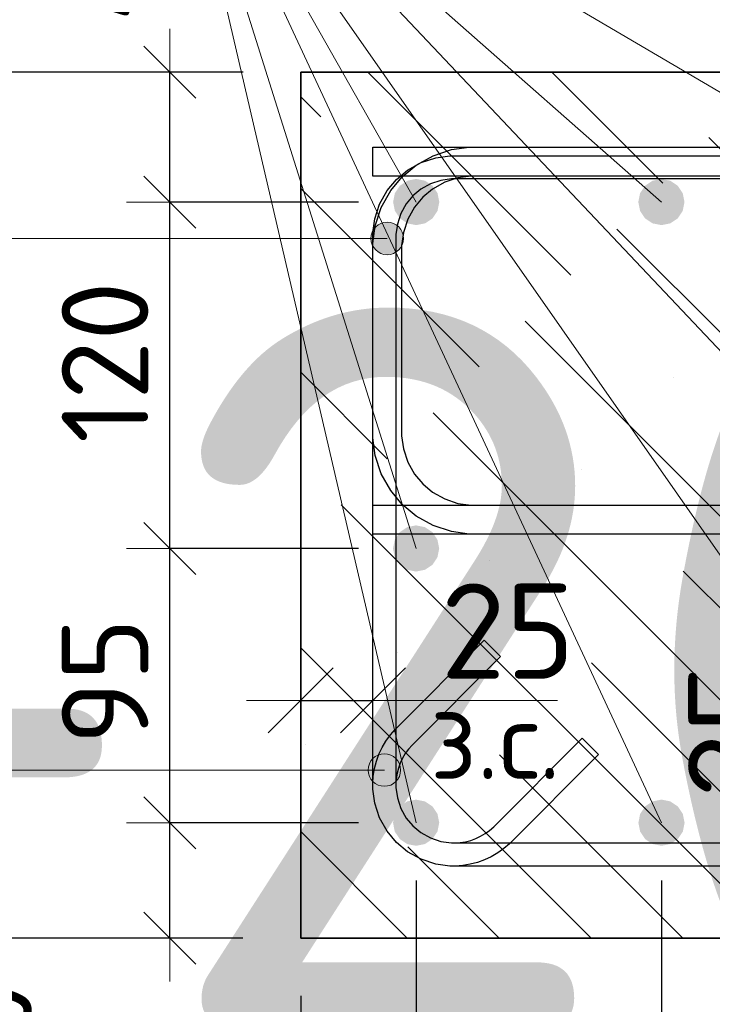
# Model space of a CAD drawing. Header units: metres. Extents: x -38 to 97, y -15 to 21.
# Tile 74 of 89: x 72.178 to 72.418, y 6.355 to 6.696. Entities that reach past the tile are written whole.
import ezdxf

# ---------------------------------------------------------------- set-up
doc = ezdxf.new("R2010")
doc.units = ezdxf.units.M
doc.header["$PDMODE"] = 65
for name, color, linetype, lineweight in [('XR$3$Арм. стержнями верхней зоны', 180, 'Continuous', 35), ('XR$3$Арм. стержнями нижней зоны', 180, 'Continuous', 35), ('XR$3$Арм.стержн. Арматура края', 96, 'Continuous', 35), ('XR$3$Арм.стержн. Хомут', 240, 'Continuous', 35), ('XR$3$Арм.стержн.горизонт. 1', 180, 'Continuous', 35), ('XR$3$Размерная линия (1)', 7, 'Continuous', 13), ('XR$3$Размерная линия_ общее', 7, 'Continuous', 13), ('XR$4$Текст_ примечание', 7, 'Continuous', 13)]:
    doc.layers.add(name, color=color, linetype=linetype, lineweight=lineweight)
doc.styles.add('ISOCPEUR', font='txt')
doc.dimstyles.new('DIMSTYLE_10', dxfattribs={"dimtxt": 0.03, "dimasz": 0.03, "dimexe": 0, "dimexo": 0, "dimgap": 0.015, "dimtad": 2, "dimdec": 0, "dimlfac": 1000, "dimrnd": 1, "dimzin": 12, "dimdsep": 46, "dimtxsty": 'ISOCPEUR', "dimblk1": 'ALL_ML_STRICH', "dimblk2": 'ALL_ML_STRICH', "dimsah": 1, "dimcen": 0, "dimclrd": 7, "dimclre": 256, "dimclrt": 7, "dimadec": 0, "dimazin": 0, "dimtfac": 1, "dimtdec": 0, "dimtix": 1, "dimtmove": 2, "dimatfit": 3, "dimfxl": 0, "dimtzin": 0, "dimlwd": 0, "dimlwe": -3, "dimarcsym": 0})
doc.dimstyles.new('DIMSTYLE_11', dxfattribs={"dimtxt": 0.033, "dimasz": 0.0375, "dimexe": 0, "dimexo": 0, "dimgap": 0.0165, "dimtad": 2, "dimdec": 0, "dimlfac": 1000, "dimrnd": 1, "dimzin": 12, "dimdsep": 46, "dimtxsty": 'ISOCPEUR', "dimblk1": 'ALL_ML_STRICH', "dimblk2": 'ALL_ML_STRICH', "dimsah": 1, "dimcen": 0, "dimclrd": 7, "dimclre": 256, "dimclrt": 7, "dimadec": 0, "dimazin": 0, "dimtfac": 1, "dimtdec": 0, "dimtix": 1, "dimtmove": 2, "dimatfit": 3, "dimfxl": 0, "dimtvp": 1.2, "dimtzin": 0, "dimlwd": 0, "dimlwe": -3, "dimarcsym": 0})
doc.dimstyles.new('DIMSTYLE_12', dxfattribs={"dimtxt": 0.03, "dimasz": 0.03, "dimexe": 0, "dimexo": 0, "dimgap": 0.015, "dimtad": 2, "dimdec": 0, "dimlfac": 1000, "dimrnd": 1, "dimzin": 12, "dimdsep": 46, "dimtxsty": 'ISOCPEUR', "dimblk1": 'ALL_ML_STRICH', "dimblk2": 'ALL_ML_STRICH', "dimsah": 1, "dimcen": 0, "dimclrd": 7, "dimclre": 256, "dimclrt": 7, "dimadec": 0, "dimazin": 0, "dimtfac": 1, "dimtdec": 0, "dimtix": 1, "dimtmove": 2, "dimatfit": 3, "dimfxl": 0, "dimtzin": 0, "dimlwd": 0, "dimlwe": -3, "dimarcsym": 0})
doc.dimstyles.new('DIMSTYLE_13', dxfattribs={"dimtxt": 0.03, "dimasz": 0.03, "dimexe": 0, "dimexo": 0, "dimgap": 0.015, "dimtad": 2, "dimdec": 0, "dimlfac": 1000, "dimrnd": 1, "dimzin": 12, "dimdsep": 46, "dimtxsty": 'ISOCPEUR', "dimblk1": 'ALL_ML_STRICH', "dimblk2": 'ALL_ML_STRICH', "dimsah": 1, "dimcen": 0, "dimclrd": 7, "dimclre": 256, "dimclrt": 7, "dimadec": 0, "dimazin": 0, "dimtfac": 1, "dimtdec": 0, "dimtix": 1, "dimtmove": 2, "dimatfit": 3, "dimfxl": 0, "dimtvp": 1.2, "dimtzin": 0, "dimlwd": 0, "dimlwe": -3, "dimarcsym": 0})
doc.dimstyles.new('DIMSTYLE_14', dxfattribs={"dimtxt": 0.03, "dimasz": 0.03, "dimexe": 0, "dimexo": 0, "dimgap": 0.015, "dimtad": 2, "dimdec": 0, "dimlfac": 1000, "dimrnd": 1, "dimzin": 12, "dimdsep": 46, "dimtxsty": 'ISOCPEUR', "dimblk1": 'ALL_ML_STRICH', "dimblk2": 'ALL_ML_STRICH', "dimsah": 1, "dimcen": 0, "dimclrd": 7, "dimclre": 256, "dimclrt": 7, "dimadec": 0, "dimazin": 0, "dimtfac": 1, "dimtdec": 0, "dimtix": 1, "dimtmove": 2, "dimatfit": 3, "dimfxl": 0, "dimtvp": 1.2, "dimtzin": 0, "dimlwd": 0, "dimlwe": -3, "dimarcsym": 0})
doc.dimstyles.new('DIMSTYLE_9', dxfattribs={"dimtxt": 0.033, "dimasz": 0.0375, "dimexe": 0, "dimexo": 0, "dimgap": 0.0165, "dimtad": 2, "dimdec": 0, "dimlfac": 1000, "dimrnd": 1, "dimzin": 12, "dimdsep": 46, "dimtxsty": 'ISOCPEUR', "dimblk1": 'ALL_ML_STRICH', "dimblk2": 'ALL_ML_STRICH', "dimsah": 1, "dimcen": 0, "dimclrd": 7, "dimclre": 256, "dimclrt": 7, "dimadec": 0, "dimazin": 0, "dimtfac": 1, "dimtdec": 0, "dimtix": 1, "dimtmove": 2, "dimatfit": 3, "dimfxl": 0, "dimtvp": 1.2, "dimtzin": 0, "dimlwd": 0, "dimlwe": -3, "dimarcsym": 0})

# ---------------------------------------------------------------- blocks, each defined once
blk = doc.blocks.new('ALL_ML_STRICH')
at = {"color": 0, "linetype": 'ByBlock', "lineweight": -2}
for p, q in [((0, -0.5), (0, 0.5)), ((-0.3, -0.3), (0.3, 0.3)), ((-1, 0), (0.5, 0))]:
    blk.add_line(p, q, dxfattribs=at)
blk = doc.blocks.new('*D68')
at = {"layer": 'DEFPOINTS', "color": 7, "linetype": 'Continuous', "lineweight": 13, "transparency": 33554687}
for p in [(72.27526, 6.46063), (72.27526, 6.42564), (72.30026, 6.42064)]:
    blk.add_point(p, dxfattribs=at)
at = {"layer": 'XR$3$Размерная линия_ общее', "color": 253, "linetype": 'Continuous', "lineweight": -2, "true_color": 0xa0a0a0, "transparency": 33554687}
for p, q in [((72.27526, 6.44564), (72.27526, 6.46063)), ((72.30026, 6.44064), (72.30026, 6.46063))]:
    blk.add_line(p, q, dxfattribs=at)
at = {"layer": 'XR$3$Размерная линия_ общее', "color": 7, "linetype": 'Continuous', "lineweight": -2, "transparency": 33554687}
blk.add_line((72.27526, 6.46063), (72.30026, 6.46063), dxfattribs=at)
at = {"layer": 'XR$3$Размерная линия_ общее', "color": 7, "linetype": 'Continuous', "lineweight": 13, "transparency": 33554687, "xscale": 0.0375, "yscale": 0.0375, "zscale": 0.0375, "rotation": 180}
blk.add_blockref('ALL_ML_STRICH', (72.27526, 6.46063), dxfattribs=at)
at = {"layer": 'XR$3$Размерная линия_ общее', "color": 7, "linetype": 'Continuous', "lineweight": 13, "transparency": 33554687, "xscale": 0.0375, "yscale": 0.0375, "zscale": 0.0375}
blk.add_blockref('ALL_ML_STRICH', (72.30026, 6.46063), dxfattribs=at)
at = {"layer": 'XR$3$Размерная линия_ общее', "color": 7, "linetype": 'Continuous', "lineweight": 13, "transparency": 33554687, "insert": (72.34699, 6.48463), "char_height": 0.033, "width": 0.066, "attachment_point": 5, "style": 'ISOCPEUR'}
blk.add_mtext('\\A1;{25}', dxfattribs=at)
at = {"layer": 'XR$3$Размерная линия_ общее', "color": 7, "linetype": 'Continuous', "lineweight": 13, "transparency": 33554687, "insert": (72.32004, 6.46042), "char_height": 0.027, "width": 0.00135, "attachment_point": 1, "line_spacing_factor": 0.60241, "style": 'ISOCPEUR'}
blk.add_mtext('з.с.', dxfattribs=at)
blk = doc.blocks.new('*D69')
at = {"layer": 'DEFPOINTS', "color": 7, "linetype": 'Continuous', "lineweight": 13, "transparency": 33554687}
for p in [(72.2753, 6.67826), (72.15496, 6.37826), (72.27526, 6.37826)]:
    blk.add_point(p, dxfattribs=at)
at = {"layer": 'XR$3$Размерная линия (1)', "color": 9, "linetype": 'Continuous', "lineweight": -2, "true_color": 0xc7c7c7, "transparency": 33554687}
for p, q in [((72.2553, 6.67826), (72.15496, 6.67826)), ((72.25526, 6.37826), (72.15496, 6.37826))]:
    blk.add_line(p, q, dxfattribs=at)
at = {"layer": 'XR$3$Размерная линия (1)', "color": 7, "linetype": 'Continuous', "lineweight": -2, "transparency": 33554687}
blk.add_line((72.15496, 6.37826), (72.15496, 6.67826), dxfattribs=at)
at = {"layer": 'XR$3$Размерная линия (1)', "color": 7, "linetype": 'Continuous', "lineweight": 13, "transparency": 33554687, "xscale": 0.03, "yscale": 0.03, "zscale": 0.03}
for p, rotation in [((72.15496, 6.67826), 90), ((72.15496, 6.37826), 270)]:
    blk.add_blockref('ALL_ML_STRICH', p, dxfattribs=dict(at, rotation=rotation))
at = {"layer": 'XR$3$Размерная линия (1)', "color": 7, "linetype": 'Continuous', "lineweight": 13, "transparency": 33554687, "insert": (72.13246, 6.52976), "char_height": 0.03, "width": 0.09, "attachment_point": 5, "rotation": 90, "style": 'ISOCPEUR'}
blk.add_mtext('\\A1;{300}', dxfattribs=at)
blk = doc.blocks.new('*D70')
at = {"layer": 'DEFPOINTS', "color": 7, "linetype": 'Continuous', "lineweight": 13, "transparency": 33554687}
for p in [(72.40997, 6.40326), (72.41497, 6.37826), (72.44996, 6.37826)]:
    blk.add_point(p, dxfattribs=at)
at = {"layer": 'XR$3$Размерная линия_ общее', "color": 253, "linetype": 'Continuous', "lineweight": -2, "true_color": 0xa0a0a0, "transparency": 33554687}
for p, q in [((72.42997, 6.40326), (72.44996, 6.40326)), ((72.43497, 6.37826), (72.44996, 6.37826))]:
    blk.add_line(p, q, dxfattribs=at)
at = {"layer": 'XR$3$Размерная линия_ общее', "color": 7, "linetype": 'Continuous', "lineweight": -2, "transparency": 33554687}
blk.add_line((72.44996, 6.37826), (72.44996, 6.40326), dxfattribs=at)
at = {"layer": 'XR$3$Размерная линия_ общее', "color": 7, "linetype": 'Continuous', "lineweight": 13, "transparency": 33554687, "xscale": 0.0375, "yscale": 0.0375, "zscale": 0.0375}
for p, rotation in [((72.44996, 6.40326), 90), ((72.44996, 6.37826), 270)]:
    blk.add_blockref('ALL_ML_STRICH', p, dxfattribs=dict(at, rotation=rotation))
at = {"layer": 'XR$3$Размерная линия_ общее', "color": 7, "linetype": 'Continuous', "lineweight": 13, "transparency": 33554687, "insert": (72.45016, 6.42304), "char_height": 0.027, "width": 0.00135, "attachment_point": 1, "rotation": 90, "line_spacing_factor": 0.60241, "style": 'ISOCPEUR'}
blk.add_mtext('з.с.', dxfattribs=at)
at = {"layer": 'XR$3$Размерная линия_ общее', "color": 7, "linetype": 'Continuous', "lineweight": 13, "transparency": 33554687, "insert": (72.42596, 6.44998), "char_height": 0.033, "width": 0.066, "attachment_point": 5, "rotation": 90, "style": 'ISOCPEUR'}
blk.add_mtext('\\A1;{25}', dxfattribs=at)
blk = doc.blocks.new('*D71')
at = {"layer": 'DEFPOINTS', "color": 7, "linetype": 'Continuous', "lineweight": 13, "transparency": 33554687}
for p in [(72.2753, 6.37826), (72.52526, 6.37826), (72.2753, 6.23802)]:
    blk.add_point(p, dxfattribs=at)
at = {"layer": 'XR$3$Размерная линия (1)', "color": 9, "linetype": 'Continuous', "lineweight": -2, "true_color": 0xc7c7c7, "transparency": 33554687}
for p, q in [((72.2753, 6.35826), (72.2753, 6.23802)), ((72.52526, 6.35826), (72.52526, 6.23802))]:
    blk.add_line(p, q, dxfattribs=at)
at = {"layer": 'XR$3$Размерная линия (1)', "color": 7, "linetype": 'Continuous', "lineweight": -2, "transparency": 33554687}
blk.add_line((72.2753, 6.23802), (72.52526, 6.23802), dxfattribs=at)
at = {"layer": 'XR$3$Размерная линия (1)', "color": 7, "linetype": 'Continuous', "lineweight": 13, "transparency": 33554687, "xscale": 0.03, "yscale": 0.03, "zscale": 0.03, "rotation": 180}
blk.add_blockref('ALL_ML_STRICH', (72.2753, 6.23802), dxfattribs=at)
at = {"layer": 'XR$3$Размерная линия (1)', "color": 7, "linetype": 'Continuous', "lineweight": 13, "transparency": 33554687, "xscale": 0.03, "yscale": 0.03, "zscale": 0.03}
blk.add_blockref('ALL_ML_STRICH', (72.52526, 6.23802), dxfattribs=at)
at = {"layer": 'XR$3$Размерная линия (1)', "color": 7, "linetype": 'Continuous', "lineweight": 13, "transparency": 33554687, "insert": (72.40178, 6.26052), "char_height": 0.03, "width": 0.09, "attachment_point": 5, "style": 'ISOCPEUR'}
blk.add_mtext('\\A1;{250}', dxfattribs=at)
blk = doc.blocks.new('*D73')
at = {"layer": 'DEFPOINTS', "color": 7, "linetype": 'Continuous', "lineweight": 13, "transparency": 33554687}
for p in [(72.31523, 6.41826), (72.2753, 6.37826), (72.2753, 6.30302)]:
    blk.add_point(p, dxfattribs=at)
at = {"layer": 'XR$3$Размерная линия (1)', "color": 9, "linetype": 'Continuous', "lineweight": -2, "true_color": 0xc7c7c7, "transparency": 33554687}
for p, q in [((72.31523, 6.39826), (72.31523, 6.30302)), ((72.2753, 6.35826), (72.2753, 6.30302))]:
    blk.add_line(p, q, dxfattribs=at)
at = {"layer": 'XR$3$Размерная линия (1)', "color": 7, "linetype": 'Continuous', "lineweight": -2, "transparency": 33554687}
blk.add_line((72.2753, 6.30302), (72.31523, 6.30302), dxfattribs=at)
at = {"layer": 'XR$3$Размерная линия (1)', "color": 7, "linetype": 'Continuous', "lineweight": 13, "transparency": 33554687, "xscale": 0.03, "yscale": 0.03, "zscale": 0.03, "rotation": 180}
blk.add_blockref('ALL_ML_STRICH', (72.2753, 6.30302), dxfattribs=at)
at = {"layer": 'XR$3$Размерная линия (1)', "color": 7, "linetype": 'Continuous', "lineweight": 13, "transparency": 33554687, "xscale": 0.03, "yscale": 0.03, "zscale": 0.03}
blk.add_blockref('ALL_ML_STRICH', (72.31523, 6.30302), dxfattribs=at)
at = {"layer": 'XR$3$Размерная линия (1)', "color": 7, "linetype": 'Continuous', "lineweight": 13, "transparency": 33554687, "insert": (72.23422, 6.32541), "char_height": 0.03, "width": 0.06, "attachment_point": 5, "style": 'ISOCPEUR'}
blk.add_mtext('\\A1;{40}', dxfattribs=at)
blk = doc.blocks.new('*D74')
at = {"layer": 'DEFPOINTS', "color": 7, "linetype": 'Continuous', "lineweight": 13, "transparency": 33554687}
for p in [(72.31523, 6.41826), (72.40023, 6.41826), (72.31523, 6.30302)]:
    blk.add_point(p, dxfattribs=at)
at = {"layer": 'XR$3$Размерная линия (1)', "color": 9, "linetype": 'Continuous', "lineweight": -2, "true_color": 0xc7c7c7, "transparency": 33554687}
for p, q in [((72.31523, 6.39826), (72.31523, 6.30302)), ((72.40023, 6.39826), (72.40023, 6.30302))]:
    blk.add_line(p, q, dxfattribs=at)
at = {"layer": 'XR$3$Размерная линия (1)', "color": 7, "linetype": 'Continuous', "lineweight": -2, "transparency": 33554687}
blk.add_line((72.31523, 6.30302), (72.40023, 6.30302), dxfattribs=at)
at = {"layer": 'XR$3$Размерная линия (1)', "color": 7, "linetype": 'Continuous', "lineweight": 13, "transparency": 33554687, "xscale": 0.03, "yscale": 0.03, "zscale": 0.03, "rotation": 180}
blk.add_blockref('ALL_ML_STRICH', (72.31523, 6.30302), dxfattribs=at)
at = {"layer": 'XR$3$Размерная линия (1)', "color": 7, "linetype": 'Continuous', "lineweight": 13, "transparency": 33554687, "xscale": 0.03, "yscale": 0.03, "zscale": 0.03}
blk.add_blockref('ALL_ML_STRICH', (72.40023, 6.30302), dxfattribs=at)
at = {"layer": 'XR$3$Размерная линия (1)', "color": 7, "linetype": 'Continuous', "lineweight": 13, "transparency": 33554687, "insert": (72.35923, 6.32552), "char_height": 0.03, "width": 0.06, "attachment_point": 5, "style": 'ISOCPEUR'}
blk.add_mtext('\\A1;{85}', dxfattribs=at)
blk = doc.blocks.new('*D75')
at = {"layer": 'DEFPOINTS', "color": 7, "linetype": 'Continuous', "lineweight": 13, "transparency": 33554687}
for p in [(72.40023, 6.41826), (72.4853, 6.41826), (72.40023, 6.30302)]:
    blk.add_point(p, dxfattribs=at)
at = {"layer": 'XR$3$Размерная линия (1)', "color": 9, "linetype": 'Continuous', "lineweight": -2, "true_color": 0xc7c7c7, "transparency": 33554687}
for p, q in [((72.40023, 6.39826), (72.40023, 6.30302)), ((72.4853, 6.39826), (72.4853, 6.30302))]:
    blk.add_line(p, q, dxfattribs=at)
at = {"layer": 'XR$3$Размерная линия (1)', "color": 7, "linetype": 'Continuous', "lineweight": -2, "transparency": 33554687}
blk.add_line((72.40023, 6.30302), (72.4853, 6.30302), dxfattribs=at)
at = {"layer": 'XR$3$Размерная линия (1)', "color": 7, "linetype": 'Continuous', "lineweight": 13, "transparency": 33554687, "xscale": 0.03, "yscale": 0.03, "zscale": 0.03, "rotation": 180}
blk.add_blockref('ALL_ML_STRICH', (72.40023, 6.30302), dxfattribs=at)
at = {"layer": 'XR$3$Размерная линия (1)', "color": 7, "linetype": 'Continuous', "lineweight": 13, "transparency": 33554687, "xscale": 0.03, "yscale": 0.03, "zscale": 0.03}
blk.add_blockref('ALL_ML_STRICH', (72.4853, 6.30302), dxfattribs=at)
at = {"layer": 'XR$3$Размерная линия (1)', "color": 7, "linetype": 'Continuous', "lineweight": 13, "transparency": 33554687, "insert": (72.44426, 6.32552), "char_height": 0.03, "width": 0.06, "attachment_point": 5, "style": 'ISOCPEUR'}
blk.add_mtext('\\A1;{85}', dxfattribs=at)
blk = doc.blocks.new('*D144')
at = {"layer": 'DEFPOINTS', "color": 7, "linetype": 'Continuous', "lineweight": 13, "transparency": 33554687}
for p in [(72.31523, 6.41826), (72.22996, 6.37826), (72.27526, 6.37826)]:
    blk.add_point(p, dxfattribs=at)
at = {"layer": 'XR$3$Размерная линия (1)', "color": 9, "linetype": 'Continuous', "lineweight": -2, "true_color": 0xc7c7c7, "transparency": 33554687}
for p, q in [((72.29523, 6.41826), (72.22996, 6.41826)), ((72.25526, 6.37826), (72.22996, 6.37826))]:
    blk.add_line(p, q, dxfattribs=at)
at = {"layer": 'XR$3$Размерная линия (1)', "color": 7, "linetype": 'Continuous', "lineweight": -2, "transparency": 33554687}
blk.add_line((72.22996, 6.37826), (72.22996, 6.41826), dxfattribs=at)
at = {"layer": 'XR$3$Размерная линия (1)', "color": 7, "linetype": 'Continuous', "lineweight": 13, "transparency": 33554687, "xscale": 0.03, "yscale": 0.03, "zscale": 0.03}
for p, rotation in [((72.22996, 6.41826), 90), ((72.22996, 6.37826), 270)]:
    blk.add_blockref('ALL_ML_STRICH', p, dxfattribs=dict(at, rotation=rotation))
at = {"layer": 'XR$3$Размерная линия (1)', "color": 7, "linetype": 'Continuous', "lineweight": 13, "transparency": 33554687, "insert": (72.1671, 6.34188), "char_height": 0.03, "width": 0.06, "attachment_point": 5, "rotation": 90, "style": 'ISOCPEUR'}
blk.add_mtext('\\A1;{40}', dxfattribs=at)
blk = doc.blocks.new('*D145')
at = {"layer": 'DEFPOINTS', "color": 7, "linetype": 'Continuous', "lineweight": 13, "transparency": 33554687}
for p in [(72.31523, 6.51326), (72.22996, 6.41826), (72.31523, 6.41826)]:
    blk.add_point(p, dxfattribs=at)
at = {"layer": 'XR$3$Размерная линия (1)', "color": 9, "linetype": 'Continuous', "lineweight": -2, "true_color": 0xc7c7c7, "transparency": 33554687}
for p, q in [((72.29523, 6.51326), (72.22996, 6.51326)), ((72.29523, 6.41826), (72.22996, 6.41826))]:
    blk.add_line(p, q, dxfattribs=at)
at = {"layer": 'XR$3$Размерная линия (1)', "color": 7, "linetype": 'Continuous', "lineweight": -2, "transparency": 33554687}
blk.add_line((72.22996, 6.41826), (72.22996, 6.51326), dxfattribs=at)
at = {"layer": 'XR$3$Размерная линия (1)', "color": 7, "linetype": 'Continuous', "lineweight": 13, "transparency": 33554687, "xscale": 0.03, "yscale": 0.03, "zscale": 0.03}
for p, rotation in [((72.22996, 6.51326), 90), ((72.22996, 6.41826), 270)]:
    blk.add_blockref('ALL_ML_STRICH', p, dxfattribs=dict(at, rotation=rotation))
at = {"layer": 'XR$3$Размерная линия (1)', "color": 7, "linetype": 'Continuous', "lineweight": 13, "transparency": 33554687, "insert": (72.20746, 6.46726), "char_height": 0.03, "width": 0.06, "attachment_point": 5, "rotation": 90, "style": 'ISOCPEUR'}
blk.add_mtext('\\A1;{95}', dxfattribs=at)
blk = doc.blocks.new('*D146')
at = {"layer": 'DEFPOINTS', "color": 7, "linetype": 'Continuous', "lineweight": 13, "transparency": 33554687}
for p in [(72.31526, 6.63326), (72.22996, 6.51326), (72.31523, 6.51326)]:
    blk.add_point(p, dxfattribs=at)
at = {"layer": 'XR$3$Размерная линия (1)', "color": 9, "linetype": 'Continuous', "lineweight": -2, "true_color": 0xc7c7c7, "transparency": 33554687}
for p, q in [((72.29526, 6.63326), (72.22996, 6.63326)), ((72.29523, 6.51326), (72.22996, 6.51326))]:
    blk.add_line(p, q, dxfattribs=at)
at = {"layer": 'XR$3$Размерная линия (1)', "color": 7, "linetype": 'Continuous', "lineweight": -2, "transparency": 33554687}
blk.add_line((72.22996, 6.51326), (72.22996, 6.63326), dxfattribs=at)
at = {"layer": 'XR$3$Размерная линия (1)', "color": 7, "linetype": 'Continuous', "lineweight": 13, "transparency": 33554687, "xscale": 0.03, "yscale": 0.03, "zscale": 0.03}
for p, rotation in [((72.22996, 6.63326), 90), ((72.22996, 6.51326), 270)]:
    blk.add_blockref('ALL_ML_STRICH', p, dxfattribs=dict(at, rotation=rotation))
at = {"layer": 'XR$3$Размерная линия (1)', "color": 7, "linetype": 'Continuous', "lineweight": 13, "transparency": 33554687, "insert": (72.20746, 6.57776), "char_height": 0.03, "width": 0.09, "attachment_point": 5, "rotation": 90, "style": 'ISOCPEUR'}
blk.add_mtext('\\A1;{120}', dxfattribs=at)
blk = doc.blocks.new('*D147')
at = {"layer": 'DEFPOINTS', "color": 7, "linetype": 'Continuous', "lineweight": 13, "transparency": 33554687}
for p in [(72.27526, 6.67826), (72.22996, 6.63326), (72.31526, 6.63326)]:
    blk.add_point(p, dxfattribs=at)
at = {"layer": 'XR$3$Размерная линия (1)', "color": 9, "linetype": 'Continuous', "lineweight": -2, "true_color": 0xc7c7c7, "transparency": 33554687}
for p, q in [((72.25526, 6.67826), (72.22996, 6.67826)), ((72.29526, 6.63326), (72.22996, 6.63326))]:
    blk.add_line(p, q, dxfattribs=at)
at = {"layer": 'XR$3$Размерная линия (1)', "color": 7, "linetype": 'Continuous', "lineweight": -2, "transparency": 33554687}
blk.add_line((72.22996, 6.63326), (72.22996, 6.67826), dxfattribs=at)
at = {"layer": 'XR$3$Размерная линия (1)', "color": 7, "linetype": 'Continuous', "lineweight": 13, "transparency": 33554687, "xscale": 0.03, "yscale": 0.03, "zscale": 0.03}
for p, rotation in [((72.22996, 6.67826), 90), ((72.22996, 6.63326), 270)]:
    blk.add_blockref('ALL_ML_STRICH', p, dxfattribs=dict(at, rotation=rotation))
at = {"layer": 'XR$3$Размерная линия (1)', "color": 7, "linetype": 'Continuous', "lineweight": 13, "transparency": 33554687, "insert": (72.20704, 6.71794), "char_height": 0.03, "width": 0.06, "attachment_point": 5, "rotation": 90, "style": 'ISOCPEUR'}
blk.add_mtext('\\A1;{45}', dxfattribs=at)

msp = doc.modelspace()

# ---------------------------------------------------------------- hatches: boundary and pattern name
at = {"linetype": 'Continuous', "lineweight": 25, "transparency": 33554687}
h = msp.add_hatch(dxfattribs=at)
h.set_pattern_fill('__________540', scale=0.015, style=0, pattern_type=2)
h.set_pattern_definition([(135, (0, 0), (-0.031819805, -0.031819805), [0.4, -0.05, 0, -0.05]), (135, (-0.01591, -0.01591), (-0.031819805, -0.031819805), [0.8, -0.1, 0.1, -0.1])])
h.paths.add_polyline_path([(72.52526, 6.67826), (72.27526, 6.67826), (72.27526, 6.37826), (72.52526, 6.37826)], flags=0)
at = {"layer": 'XR$3$Арм.стержн. Арматура края', "linetype": 'Continuous', "lineweight": 13, "transparency": 33554687}
for points in [[(72.30037, 6.61784), (72.30037, 6.62347), (72.29958, 6.62065)], [(72.30037, 6.62347), (72.30239, 6.61582), (72.30239, 6.62549)], [(72.30037, 6.62347), (72.30037, 6.61784), (72.30239, 6.61582)], [(72.30239, 6.62549), (72.30521, 6.61503), (72.30521, 6.62628)], [(72.30239, 6.62549), (72.30239, 6.61582), (72.30521, 6.61503)], [(72.30521, 6.62628), (72.30521, 6.61503), (72.30802, 6.61582)], [(72.30521, 6.62628), (72.30802, 6.61582), (72.30802, 6.62549)], [(72.30802, 6.62549), (72.30802, 6.61582), (72.31004, 6.61784)], [(72.30802, 6.62549), (72.31004, 6.61784), (72.31004, 6.62347)], [(72.31004, 6.62347), (72.31004, 6.61784), (72.31083, 6.62065)]]:
    msp.add_hatch(color=7, dxfattribs=at).paths.add_polyline_path(points)
at = {"layer": 'XR$3$Арм.стержн. Хомут', "linetype": 'Continuous', "lineweight": 13, "transparency": 33554687}
for points in [[(72.29939, 6.4337), (72.29939, 6.43932), (72.2986, 6.43651)], [(72.29939, 6.43932), (72.30141, 6.43167), (72.30141, 6.44135)], [(72.29939, 6.43932), (72.29939, 6.4337), (72.30141, 6.43167)], [(72.30141, 6.44135), (72.30423, 6.43089), (72.30423, 6.44214)], [(72.30141, 6.44135), (72.30141, 6.43167), (72.30423, 6.43089)], [(72.30423, 6.44214), (72.30423, 6.43089), (72.30704, 6.43167)], [(72.30423, 6.44214), (72.30704, 6.43167), (72.30704, 6.44135)], [(72.30704, 6.44135), (72.30704, 6.43167), (72.30906, 6.4337)], [(72.30704, 6.44135), (72.30906, 6.4337), (72.30906, 6.43932)], [(72.30906, 6.43932), (72.30906, 6.4337), (72.30985, 6.43651)]]:
    msp.add_hatch(color=7, dxfattribs=at).paths.add_polyline_path(points)
at = {"layer": 'XR$3$Арм.стержн.горизонт. 1', "linetype": 'Continuous', "lineweight": 50, "transparency": 33554687}
for points in [[(72.32326, 6.63326), (72.32265, 6.63632), (72.32092, 6.63892), (72.31833, 6.64065), (72.31526, 6.64126), (72.3122, 6.64065), (72.30961, 6.63892), (72.30787, 6.63632), (72.30726, 6.63326), (72.30787, 6.6302), (72.30961, 6.6276), (72.3122, 6.62587), (72.31526, 6.62526), (72.31833, 6.62587), (72.32092, 6.6276), (72.32265, 6.6302)], [(72.40819, 6.63326), (72.40758, 6.63632), (72.40584, 6.63892), (72.40325, 6.64065), (72.40019, 6.64126), (72.39713, 6.64065), (72.39453, 6.63892), (72.3928, 6.63632), (72.39219, 6.63326), (72.3928, 6.6302), (72.39453, 6.6276), (72.39713, 6.62587), (72.40019, 6.62526), (72.40325, 6.62587), (72.40584, 6.6276), (72.40758, 6.6302)], [(72.32323, 6.51326), (72.32262, 6.51632), (72.32088, 6.51892), (72.31829, 6.52065), (72.31523, 6.52126), (72.31216, 6.52065), (72.30957, 6.51892), (72.30783, 6.51632), (72.30723, 6.51326), (72.30783, 6.5102), (72.30957, 6.5076), (72.31216, 6.50587), (72.31523, 6.50526), (72.31829, 6.50587), (72.32088, 6.5076), (72.32262, 6.5102)], [(72.32323, 6.41826), (72.32262, 6.42132), (72.32088, 6.42392), (72.31829, 6.42565), (72.31523, 6.42626), (72.31216, 6.42565), (72.30957, 6.42392), (72.30783, 6.42132), (72.30723, 6.41826), (72.30783, 6.4152), (72.30957, 6.4126), (72.31216, 6.41087), (72.31523, 6.41026), (72.31829, 6.41087), (72.32088, 6.4126), (72.32262, 6.4152)], [(72.40823, 6.41826), (72.40762, 6.42132), (72.40588, 6.42392), (72.40329, 6.42565), (72.40023, 6.42626), (72.39716, 6.42565), (72.39457, 6.42392), (72.39283, 6.42132), (72.39223, 6.41826), (72.39283, 6.4152), (72.39457, 6.4126), (72.39716, 6.41087), (72.40023, 6.41026), (72.40329, 6.41087), (72.40588, 6.4126), (72.40762, 6.4152)]]:
    msp.add_hatch(color=7, dxfattribs=at).paths.add_polyline_path(points)

# ---------------------------------------------------------------- linework, layer by layer
at = {"color": 7, "linetype": 'Continuous', "lineweight": 35, "transparency": 33554687}
for p, q in [((72.27526, 6.67826), (72.27526, 6.37826)), ((72.52526, 6.67826), (72.27526, 6.67826)), ((72.27526, 6.37826), (72.52526, 6.37826))]:
    msp.add_line(p, q, dxfattribs=at)
at = {"color": 7, "linetype": 'Continuous', "lineweight": 13, "transparency": 33554687}
msp.add_line((72.30026, 6.46063), (72.36426, 6.46063), dxfattribs=at)
at = {"layer": 'XR$3$Арм. стержнями верхней зоны', "color": 4, "linetype": 'Continuous', "lineweight": 25, "transparency": 33554687}
msp.add_lwpolyline([(72.30026, 6.65226), (72.66223, 6.65226), (72.66223, 6.64226), (72.30026, 6.64226), (72.30026, 6.65226)], dxfattribs=at)
at = {"layer": 'XR$3$Арм. стержнями нижней зоны', "color": 4, "linetype": 'Continuous', "lineweight": 25, "transparency": 33554687}
msp.add_lwpolyline([(72.30026, 6.52826), (72.66223, 6.52826), (72.66223, 6.51826), (72.30026, 6.51826), (72.30026, 6.52826)], dxfattribs=at)
at = {"layer": 'XR$3$Арм.стержн. Арматура края', "color": 7, "linetype": 'Continuous', "lineweight": 13, "transparency": 33554687}
for p, q in [((72.30521, 6.62628), (72.30521, 6.62628)), ((72.16359, 6.62065), (72.30521, 6.62065)), ((72.29958, 6.62065), (72.29958, 6.62065)), ((72.31083, 6.62065), (72.31083, 6.62065)), ((72.30521, 6.61503), (72.30521, 6.61503))]:
    msp.add_line(p, q, dxfattribs=at)
at = {"layer": 'XR$3$Арм.стержн. Арматура края', "color": 4, "linetype": 'Continuous', "lineweight": 25, "transparency": 33554687}
for points in [[(72.66223, 6.51826), (72.33355, 6.51826), (72.32745, 6.51911), (72.3211, 6.5212), (72.31526, 6.52448), (72.31044, 6.5285), (72.30642, 6.53331), (72.30315, 6.53916), (72.30106, 6.54551), (72.30021, 6.55161), (72.30021, 6.61891), (72.30106, 6.62501), (72.30315, 6.63136), (72.30642, 6.63721), (72.31044, 6.64202), (72.31526, 6.64604), (72.3211, 6.64932), (72.32745, 6.65141), (72.33355, 6.65226), (72.66223, 6.65226)], [(72.66223, 6.64226), (72.33425, 6.64226), (72.32973, 6.64163), (72.32515, 6.64012), (72.32095, 6.63777), (72.31754, 6.63492), (72.31469, 6.63151), (72.31234, 6.62732), (72.31084, 6.62274), (72.31021, 6.61822), (72.31021, 6.5523), (72.31084, 6.54778), (72.31234, 6.5432), (72.31469, 6.53901), (72.31754, 6.5356), (72.32095, 6.53275), (72.32515, 6.5304), (72.32973, 6.52889), (72.33425, 6.52826), (72.66223, 6.52826)]]:
    msp.add_lwpolyline(points, dxfattribs=at)
at = {"layer": 'XR$3$Арм.стержн. Арматура края', "color": 7, "linetype": 'Continuous', "lineweight": 13, "transparency": 33554687}
msp.add_circle((72.30521, 6.62065), 0.00563, dxfattribs=at)
at = {"layer": 'XR$3$Арм.стержн. Хомут', "color": 7, "linetype": 'Continuous', "lineweight": 13, "transparency": 33554687}
for p, q in [((72.30423, 6.44214), (72.30423, 6.44214)), ((72.13879, 6.43651), (72.30423, 6.43651)), ((72.2986, 6.43651), (72.2986, 6.43651)), ((72.30985, 6.43651), (72.30985, 6.43651)), ((72.30423, 6.43089), (72.30423, 6.43089))]:
    msp.add_line(p, q, dxfattribs=at)
at = {"layer": 'XR$3$Арм.стержн. Хомут', "color": 40, "linetype": 'Continuous', "lineweight": 25, "transparency": 33554687}
for points in [[(72.47303, 6.64126), (72.32746, 6.64126), (72.32384, 6.64076), (72.32018, 6.63955), (72.31682, 6.63767), (72.3141, 6.63539), (72.31182, 6.63266), (72.30994, 6.62931), (72.30873, 6.62564), (72.30823, 6.62203), (72.30823, 6.43049), (72.30873, 6.42687), (72.30994, 6.42321), (72.31182, 6.41986), (72.3141, 6.41713), (72.31682, 6.41485), (72.32018, 6.41297), (72.32384, 6.41176), (72.32746, 6.41126), (72.32861, 6.41126), (72.33049, 6.41139), (72.33234, 6.41169), (72.33415, 6.41216), (72.33588, 6.41279), (72.33754, 6.41357), (72.33915, 6.41451), (72.34067, 6.41561), (72.3421, 6.41685), (72.37277, 6.44752), (72.37843, 6.44187), (72.34756, 6.41099), (72.34565, 6.40933), (72.34353, 6.40781), (72.34127, 6.40648), (72.33894, 6.40539), (72.33652, 6.40451), (72.33399, 6.40385), (72.33141, 6.40344), (72.32889, 6.40326), (72.3269, 6.40326), (72.32202, 6.40394), (72.31694, 6.40561), (72.31227, 6.40823), (72.30842, 6.41145), (72.3052, 6.4153), (72.30258, 6.41998), (72.30091, 6.42506), (72.30023, 6.42994), (72.30023, 6.62258), (72.30091, 6.62746), (72.30258, 6.63254), (72.3052, 6.63722), (72.30842, 6.64107), (72.31227, 6.64429), (72.31694, 6.64691), (72.32202, 6.64858), (72.3269, 6.64926), (72.47359, 6.64926)], [(72.47303, 6.64126), (72.32746, 6.64126), (72.32384, 6.64076), (72.32018, 6.63955), (72.31682, 6.63767), (72.3141, 6.63539), (72.31182, 6.63266), (72.30994, 6.62931), (72.30873, 6.62564), (72.30823, 6.62203), (72.30823, 6.43049), (72.30873, 6.42687), (72.30994, 6.42321), (72.31182, 6.41986), (72.3141, 6.41713), (72.31682, 6.41485), (72.32018, 6.41297), (72.32384, 6.41176), (72.32746, 6.41126), (72.32861, 6.41126), (72.33049, 6.41139), (72.33234, 6.41169), (72.33415, 6.41216), (72.33588, 6.41279), (72.33754, 6.41357), (72.33915, 6.41451), (72.34067, 6.41561), (72.3421, 6.41685), (72.37277, 6.44752), (72.37843, 6.44187), (72.34756, 6.41099), (72.34565, 6.40933), (72.34353, 6.40781), (72.34127, 6.40648), (72.33894, 6.40539), (72.33652, 6.40451), (72.33399, 6.40385), (72.33141, 6.40344), (72.32889, 6.40326), (72.3269, 6.40326), (72.32202, 6.40394), (72.31694, 6.40561), (72.31227, 6.40823), (72.30842, 6.41145), (72.3052, 6.4153), (72.30258, 6.41998), (72.30091, 6.42506), (72.30023, 6.42994), (72.30023, 6.62258), (72.30091, 6.62746), (72.30258, 6.63254), (72.3052, 6.63722), (72.30842, 6.64107), (72.31227, 6.64429), (72.31694, 6.64691), (72.32202, 6.64858), (72.3269, 6.64926), (72.47359, 6.64926)], [(72.47359, 6.40326), (72.3269, 6.40326), (72.32202, 6.40394), (72.31694, 6.40561), (72.31227, 6.40823), (72.30842, 6.41145), (72.3052, 6.4153), (72.30258, 6.41998), (72.30091, 6.42506), (72.30023, 6.42994), (72.30023, 6.43192), (72.3004, 6.43444), (72.30082, 6.43702), (72.30148, 6.43955), (72.30235, 6.44198), (72.30345, 6.44431), (72.30477, 6.44656), (72.3063, 6.44868), (72.30796, 6.45059), (72.33883, 6.48146), (72.34449, 6.47581)], [(72.47359, 6.40326), (72.3269, 6.40326), (72.32202, 6.40394), (72.31694, 6.40561), (72.31227, 6.40823), (72.30842, 6.41145), (72.3052, 6.4153), (72.30258, 6.41998), (72.30091, 6.42506), (72.30023, 6.42994), (72.30023, 6.43192), (72.3004, 6.43444), (72.30082, 6.43702), (72.30148, 6.43955), (72.30235, 6.44198), (72.30345, 6.44431), (72.30477, 6.44656), (72.3063, 6.44868), (72.30796, 6.45059), (72.33883, 6.48146), (72.34449, 6.47581)], [(72.34449, 6.47581), (72.31381, 6.44513), (72.31258, 6.44371), (72.31148, 6.44219), (72.31053, 6.44057), (72.30975, 6.43891), (72.30913, 6.43718), (72.30866, 6.43537), (72.30836, 6.43352), (72.30823, 6.43164), (72.30823, 6.43049), (72.30873, 6.42687), (72.30994, 6.42321), (72.31182, 6.41986), (72.3141, 6.41713), (72.31682, 6.41485), (72.32018, 6.41297), (72.32384, 6.41176), (72.32746, 6.41126), (72.47303, 6.41126)], [(72.34449, 6.47581), (72.31381, 6.44513), (72.31258, 6.44371), (72.31148, 6.44219), (72.31053, 6.44057), (72.30975, 6.43891), (72.30913, 6.43718), (72.30866, 6.43537), (72.30836, 6.43352), (72.30823, 6.43164), (72.30823, 6.43049), (72.30873, 6.42687), (72.30994, 6.42321), (72.31182, 6.41986), (72.3141, 6.41713), (72.31682, 6.41485), (72.32018, 6.41297), (72.32384, 6.41176), (72.32746, 6.41126), (72.47303, 6.41126)]]:
    msp.add_lwpolyline(points, dxfattribs=at)
at = {"layer": 'XR$3$Арм.стержн. Хомут', "color": 7, "linetype": 'Continuous', "lineweight": 13, "transparency": 33554687}
msp.add_circle((72.30423, 6.43651), 0.00563, dxfattribs=at)
at = {"layer": 'XR$3$Арм.стержн.горизонт. 1', "color": 7, "linetype": 'Continuous', "lineweight": 13, "transparency": 33554687}
for q in [(72.4853, 6.41826), (72.40023, 6.41826), (72.4853, 6.51326), (72.31523, 6.41826), (72.31523, 6.51326), (72.31526, 6.63326), (72.48526, 6.63326), (72.40019, 6.63326)]:
    msp.add_line((72.23031, 6.78305), q, dxfattribs=at)

# ---------------------------------------------------------------- texts
at = {"layer": 'XR$4$Текст_ примечание', "color": 7, "linetype": 'Continuous', "lineweight": 35, "transparency": 33554687, "insert": (70.35063, 6.34671), "char_height": 0.25, "width": 2.7437149, "attachment_point": 7, "style": 'ISOCPEUR'}
msp.add_mtext('\\W0.96;ГОСТ 34028-2016', dxfattribs=at)

# ---------------------------------------------------------------- dimensions: what is measured, and where the dimension line sits
at = {"layer": 'XR$3$Размерная линия (1)', "color": 7, "linetype": 'Continuous', "lineweight": 13, "transparency": 33554687}
for base, p1, p2, dimstyle, picture, middle in [((72.22996, 6.67826), (72.29526, 6.63326), (72.25526, 6.67826), 'DIMSTYLE_14', '*D147', (72.20704, 6.71794)), ((72.15496, 6.67826), (72.25526, 6.37826), (72.2553, 6.67826), 'DIMSTYLE_10', '*D69', (72.13246, 6.52976)), ((72.22996, 6.63326), (72.29523, 6.51326), (72.29526, 6.63326), 'DIMSTYLE_12', '*D146', (72.20746, 6.57776)), ((72.22996, 6.51326), (72.29523, 6.41826), (72.29523, 6.51326), 'DIMSTYLE_12', '*D145', (72.20746, 6.46726)), ((72.22996, 6.41826), (72.25526, 6.37826), (72.29523, 6.41826), 'DIMSTYLE_14', '*D144', (72.1671, 6.34188))]:
    dim = msp.add_linear_dim(base=base, p1=p1, p2=p2, angle=90, dimstyle=dimstyle, override={"dimpost": '<>', "dimclrd": 7, "dimclre": 9, "dimclrt": 7, "dimlwd": 0, "dimlwe": 65533}, dxfattribs=at)
    dim.commit()
    dim.dimension.update_dxf_attribs({"geometry": picture, "text_midpoint": middle, "dimtype": 160})
for base, p1, p2, dimstyle, picture, middle in [((72.31523, 6.30302), (72.2753, 6.35826), (72.31523, 6.39826), 'DIMSTYLE_13', '*D73', (72.23422, 6.32541)), ((72.40023, 6.30302), (72.31523, 6.39826), (72.40023, 6.39826), 'DIMSTYLE_12', '*D74', (72.35923, 6.32552)), ((72.4853, 6.30302), (72.40023, 6.39826), (72.4853, 6.39826), 'DIMSTYLE_12', '*D75', (72.44426, 6.32552)), ((72.52526, 6.23802), (72.2753, 6.35826), (72.52526, 6.35826), 'DIMSTYLE_12', '*D71', (72.40178, 6.26052))]:
    dim = msp.add_linear_dim(base=base, p1=p1, p2=p2, dimstyle=dimstyle, override={"dimpost": '<>', "dimclrd": 7, "dimclre": 9, "dimclrt": 7, "dimlwd": 0, "dimlwe": 65533}, dxfattribs=at)
    dim.commit()
    dim.dimension.update_dxf_attribs({"geometry": picture, "text_midpoint": middle, "dimtype": 160})
at = {"layer": 'XR$3$Размерная линия_ общее', "color": 7, "linetype": 'Continuous', "lineweight": 13, "transparency": 33554687}
dim = msp.add_linear_dim(base=(72.30026, 6.46063), p1=(72.27526, 6.44564), p2=(72.30026, 6.44064), text='<>\\Xз.с.', dimstyle='DIMSTYLE_9', override={"dimpost": '<>', "dimclrd": 7, "dimclre": 253, "dimclrt": 7, "dimlwd": 0, "dimlwe": 65533}, dxfattribs=at)
dim.commit()
dim.dimension.update_dxf_attribs({"geometry": '*D68', "text_midpoint": (72.34699, 6.48463), "dimtype": 160})
dim = msp.add_linear_dim(base=(72.44996, 6.40326), p1=(72.43497, 6.37826), p2=(72.42997, 6.40326), angle=90, text='<>\\Xз.с.', dimstyle='DIMSTYLE_11', override={"dimpost": '<>', "dimclrd": 7, "dimclre": 253, "dimclrt": 7, "dimlwd": 0, "dimlwe": 65533}, dxfattribs=at)
dim.commit()
dim.dimension.update_dxf_attribs({"geometry": '*D70', "text_midpoint": (72.42596, 6.44998), "dimtype": 160})

doc.saveas('drawing.dxf')
